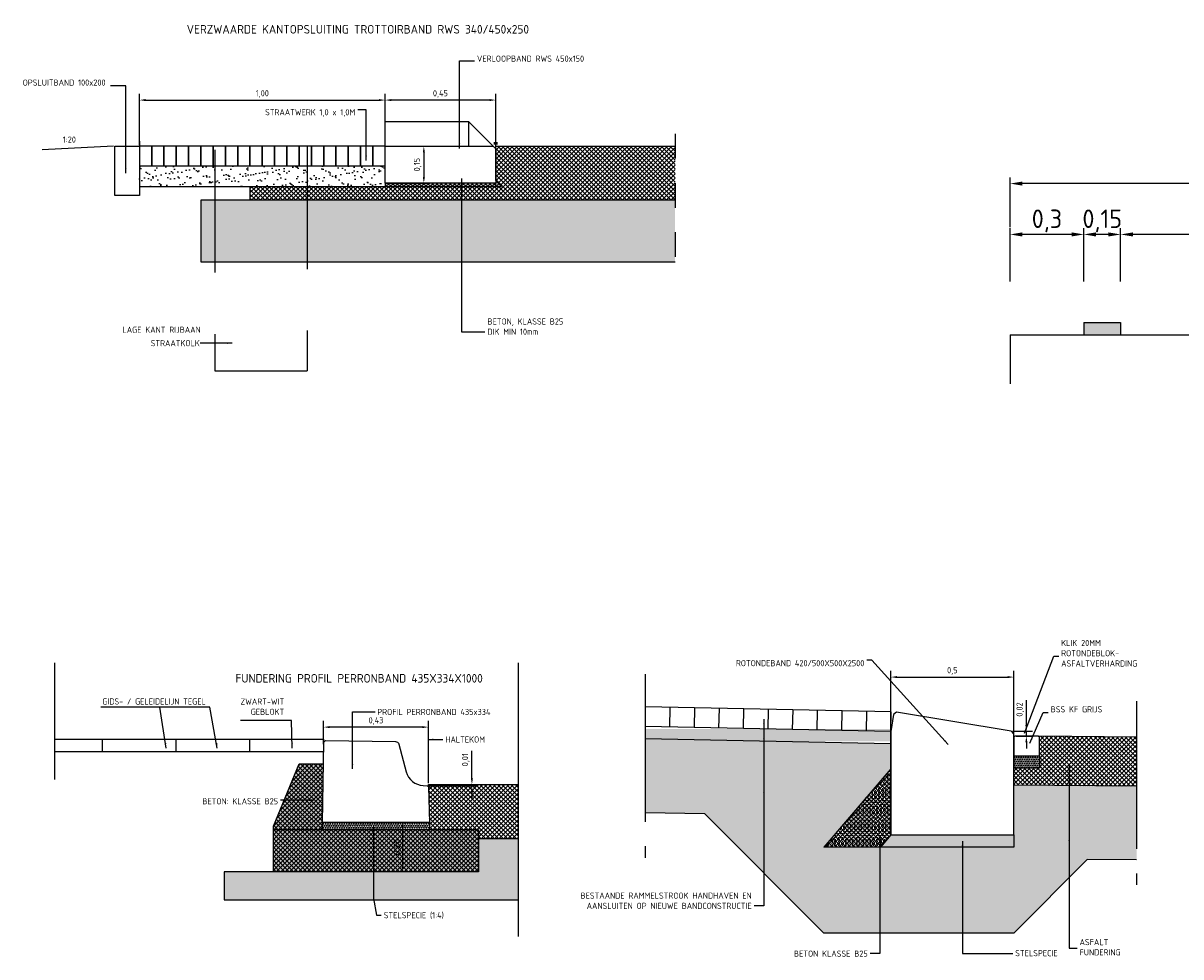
# Model space of a CAD drawing. Header units: metres. Extents: x 118.7 to 134.7, y 154.8 to 158.6.
# Tile 2 of 3: x 123.2 to 127.9, y 154.8 to 158.6. Entities that reach past the tile are written whole.
import ezdxf
from ezdxf.enums import TextEntityAlignment as Align

# ---------------------------------------------------------------- set-up
doc = ezdxf.new("R2010")
doc.units = ezdxf.units.M
for name, pattern in [('Hidden', [7.14375, 4.7625, -2.38125]), ('ONTWERPAS', [3, 2, -0.5, 0, -0.5]), ('PROFIEL', [3.9, 3, -0.3, 0.3, -0.3]), ('STIPPELFIJN', [0.375, 0.25, -0.125])]:
    doc.linetypes.add(name, pattern=pattern)
for name, color, linetype, lineweight in [('N-WE-VH-VERHARDING_HALFVERHARDING-G', 252, 'Continuous', 35), ('X-XX-AL-T25', 7, 'Continuous', 25), ('X-XX-AL-T35', 7, 'Continuous', 35)]:
    doc.layers.add(name, color=color, linetype=linetype, lineweight=lineweight)
for name, color, linetype in [('tom-d-lijn', 7, 'Continuous'), ('tom-d-mlijn', 7, 'Continuous'), ('WEG-AS-ONTWERP', 7, 'ONTWERPAS'), ('WEG-NW-ARCERING18', 253, 'Continuous'), ('WEG-NW-DETAILS18', 7, 'Continuous'), ('WEG-NW-DETAILS35', 7, 'Continuous'), ('WEG-NW-DETAILS50', 42, 'Continuous'), ('WEG-NW-WERKGRENS', 10, 'PROFIEL'), ('WEG-XX-BEMATING25', 7, 'Continuous'), ('WEG-XX-BETOND', 7, 'Continuous'), ('WEG-XX-TEKST25', 7, 'Continuous')]:
    doc.layers.add(name, color=color, linetype=linetype)
doc.styles.add('DIMENSIE', font='provutr.shx')
doc.styles.add('NLCS-ISO', font='NLCS-ISO.ttf')
doc.styles.add('NLCS-ISO-ANNOTATIEF-T25', font='NLCS-ISO.ttf', dxfattribs={"height": 2.5})
doc.styles.add('NLCS-ISO-ANNOTATIEF-T35', font='NLCS-ISO.ttf', dxfattribs={"height": 3.5})
doc.dimstyles.new('NLCS-ISO', dxfattribs={"dimscale": 0.1, "dimtxt": 2.5, "dimasz": 2.5, "dimexe": 1.25, "dimexo": 0.25, "dimgap": 0.25, "dimtad": 1, "dimtxsty": 'NLCS-ISO', "dimcen": 2.5, "dimadec": 0, "dimazin": 0, "dimtfac": 1, "dimtmove": 0, "dimatfit": 3, "dimfxl": 0, "dimarcsym": 0})
doc.dimstyles.new('WVV10', dxfattribs={"dimscale": 0.02, "dimtxt": 1.25, "dimasz": 1, "dimexe": 0, "dimexo": 2, "dimgap": 0.5, "dimtad": 1, "dimzin": 0, "dimdsep": 46, "dimtxsty": 'DIMENSIE', "dimcen": 0, "dimdle": 1.25, "dimclrd": 256, "dimclre": 256, "dimclrt": 256, "dimaunit": 2, "dimadec": 0, "dimazin": 0, "dimtfac": 1, "dimtix": 1, "dimtmove": 2, "dimatfit": 3, "dimfxl": 0, "dimtolj": 1, "dimtzin": 0, "dimarcsym": 0})
pattern_1 = [(45, (136.053158, 148.40809), (-0.008980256, 0.008980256), []), (135, (136.053158, 148.40809), (-0.008980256, -0.008980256), [])]
pattern_2 = [(0, (136.0531578, 148.4080895), (0.0015875, 0.003175), [0, -0.003175])]

# ---------------------------------------------------------------- blocks, each defined once
blk = doc.blocks.new('*D11')
at = {"color": 0, "lineweight": -2}
for p, q in [((125.0231, 155.5333), (125.0231, 155.6446)), ((124.8462, 155.5033), (125.0481, 155.5033)), ((124.8509, 155.5083), (125.0481, 155.5083)), ((125.0231, 155.5033), (125.0231, 155.5083)), ((125.0231, 155.4783), (125.0231, 155.4533))]:
    blk.add_line(p, q, dxfattribs=at)
at = {"color": 0}
for points in [[(125.0189, 155.5333), (125.0272, 155.5333), (125.0231, 155.5083)], [(125.0189, 155.4783), (125.0272, 155.4783), (125.0231, 155.5033)]]:
    blk.add_solid(points, dxfattribs=at)
at = {"layer": 'DEFPOINTS', "color": 0}
for p in [(124.8412, 155.5033), (124.8459, 155.5083, 2.2), (125.0231, 155.5033)]:
    blk.add_point(p, dxfattribs=at)
at = {"color": 0, "insert": (124.9981, 155.609), "char_height": 0.025, "attachment_point": 5, "rotation": 90, "style": 'NLCS-ISO'}
blk.add_mtext('0,01', dxfattribs=at)
blk = doc.blocks.new('*D12')
at = {"color": 0, "lineweight": -2}
for p, q in [((124.4196, 155.6721), (124.4196, 155.7667)), ((124.8209, 155.7417), (124.4446, 155.7417)), ((124.8459, 155.5133), (124.8459, 155.7667))]:
    blk.add_line(p, q, dxfattribs=at)
at = {"color": 0}
for points in [[(124.4446, 155.7459), (124.4446, 155.7375), (124.4196, 155.7417)], [(124.8209, 155.7459), (124.8209, 155.7375), (124.8459, 155.7417)]]:
    blk.add_solid(points, dxfattribs=at)
at = {"layer": 'DEFPOINTS', "color": 0}
for p in [(124.4196, 155.7417), (124.4196, 155.6671), (124.8459, 155.5083)]:
    blk.add_point(p, dxfattribs=at)
at = {"color": 0, "insert": (124.6327, 155.7667), "char_height": 0.025, "attachment_point": 5, "style": 'NLCS-ISO'}
blk.add_mtext('0,43', dxfattribs=at)
blk = doc.blocks.new('*D13')
at = {"layer": 'DEFPOINTS', "color": 0}
for p in [(124.8503, 155.3531), (124.7402, 155.1531), (124.8509, 155.1531)]:
    blk.add_point(p, dxfattribs=at)
at = {"layer": 'WEG-XX-TEKST25', "lineweight": -2}
for p, q in [((124.8103, 155.3531), (124.7402, 155.3531)), ((124.7402, 155.3331), (124.7402, 155.1731)), ((124.8109, 155.1531), (124.7402, 155.1531))]:
    blk.add_line(p, q, dxfattribs=at)
at = {"layer": 'WEG-XX-TEKST25'}
for points in [[(124.7368, 155.3331), (124.7435, 155.3331), (124.7402, 155.3531)], [(124.7368, 155.1731), (124.7435, 155.1731), (124.7402, 155.1531)]]:
    blk.add_solid(points, dxfattribs=at)
at = {"layer": 'WEG-XX-TEKST25', "insert": (124.7176, 155.2531), "char_height": 0.025, "attachment_point": 5, "rotation": 90, "style": 'DIMENSIE'}
blk.add_mtext('\\A1;0.20', dxfattribs=at)
blk = doc.blocks.new('*D16')
at = {"color": 0, "lineweight": -2}
for p, q in [((124.6698, 158.1049), (124.8524, 158.1049)), ((124.8274, 158.0799), (124.8274, 157.9799)), ((124.6698, 157.9549), (124.8524, 157.9549))]:
    blk.add_line(p, q, dxfattribs=at)
at = {"color": 0}
for points in [[(124.8232, 158.0799), (124.8316, 158.0799), (124.8274, 158.1049)], [(124.8232, 157.9799), (124.8316, 157.9799), (124.8274, 157.9549)]]:
    blk.add_solid(points, dxfattribs=at)
at = {"layer": 'DEFPOINTS', "color": 0}
for p in [(124.6648, 158.1049), (124.6648, 157.9549), (124.8274, 157.9549)]:
    blk.add_point(p, dxfattribs=at)
at = {"color": 0, "insert": (124.8024, 158.0299), "char_height": 0.025, "attachment_point": 5, "rotation": 90, "style": 'NLCS-ISO'}
blk.add_mtext('0,15', dxfattribs=at)
blk = doc.blocks.new('*D17')
at = {"color": 0, "lineweight": -2}
for p, q in [((123.6698, 158.1099), (123.6698, 158.3177)), ((123.6948, 158.2927), (124.6448, 158.2927)), ((124.6698, 158.1099), (124.6698, 158.3177))]:
    blk.add_line(p, q, dxfattribs=at)
at = {"color": 0}
for points in [[(123.6948, 158.2969), (123.6948, 158.2885), (123.6698, 158.2927)], [(124.6448, 158.2969), (124.6448, 158.2885), (124.6698, 158.2927)]]:
    blk.add_solid(points, dxfattribs=at)
at = {"layer": 'DEFPOINTS', "color": 0}
for p in [(124.6698, 158.2927), (123.6698, 158.1049), (124.6698, 158.1049)]:
    blk.add_point(p, dxfattribs=at)
at = {"color": 0, "insert": (124.1698, 158.3177), "char_height": 0.025, "attachment_point": 5, "style": 'NLCS-ISO'}
blk.add_mtext('1,00', dxfattribs=at)
blk = doc.blocks.new('HART')
at = {"layer": 'WEG-AS-ONTWERP', "linetype": 'Continuous'}
for p, q in [((0, 1.875), (-0.3125, 2.5)), ((-0.3125, 2.5), (0.3125, 2.5)), ((0, 0), (0, 2.5)), ((0.3125, 2.5), (0, 1.875))]:
    blk.add_line(p, q, dxfattribs=at)
blk = doc.blocks.new('A$C5EE31DEC')
at = {"layer": 'tom-d-mlijn'}
for points in [[(4.5, -8.366), (4.5, -8.866), (3, -8.866), (3, -8.366)], [(33.5, -8.366), (33.5, -8.866), (32, -8.866), (32, -8.366)], [(41.5, -8.866), (43, -8.866), (43, -8.366), (41.5, -8.366)], [(70.5, -8.866), (72, -8.866), (72, -8.366), (70.5, -8.366)]]:
    blk.add_hatch(color=256, dxfattribs=at).paths.add_polyline_path(points)
at = {"layer": 'tom-d-lijn'}
for p, q in [((0, -8.866), (0, -10.866)), ((0, -8.866), (75, -8.866)), ((75, -8.866), (75, -10.866))]:
    blk.add_line(p, q, dxfattribs=at)
at = {"layer": 'tom-d-mlijn'}
for p, q in [((3, -8.366), (4.5, -8.366)), ((3, -8.366), (3, -8.866)), ((4.5, -8.366), (4.5, -8.866)), ((32, -8.366), (33.5, -8.366)), ((32, -8.366), (32, -8.866)), ((33.5, -8.366), (33.5, -8.866)), ((41.5, -8.366), (41.5, -8.866)), ((41.5, -8.366), (43, -8.366)), ((43, -8.366), (43, -8.866)), ((70.5, -8.366), (72, -8.366)), ((70.5, -8.366), (70.5, -8.866)), ((72, -8.366), (72, -8.866))]:
    blk.add_line(p, q, dxfattribs=at)
at = {"layer": 'WEG-AS-ONTWERP'}
for p in [(32, -8.866), (43, -8.866)]:
    blk.add_blockref('HART', p, dxfattribs=at)
blk = doc.blocks.new('*D24')
at = {"color": 0, "lineweight": -2}
for p, q in [((127.2135, 157.5551), (127.2135, 157.7711)), ((127.5135, 157.5551), (127.5135, 157.7711)), ((127.4635, 157.7461), (127.2635, 157.7461))]:
    blk.add_line(p, q, dxfattribs=at)
at = {"color": 0}
for points in [[(127.2635, 157.7544), (127.2635, 157.7377), (127.2135, 157.7461)], [(127.4635, 157.7544), (127.4635, 157.7377), (127.5135, 157.7461)]]:
    blk.add_solid(points, dxfattribs=at)
at = {"layer": 'DEFPOINTS', "color": 0}
for p in [(127.2135, 157.7461), (127.2135, 157.5501, -2.2), (127.5135, 157.5501, -2.2)]:
    blk.add_point(p, dxfattribs=at)
at = {"color": 0, "insert": (127.3635, 157.8011), "char_height": 0.075, "attachment_point": 5, "style": 'NLCS-ISO'}
blk.add_mtext('0,3', dxfattribs=at)
blk = doc.blocks.new('*D25')
at = {"color": 0, "lineweight": -2}
for p, q in [((127.5135, 157.5551), (127.5135, 157.7711)), ((127.6635, 157.5551), (127.6635, 157.7711)), ((127.6135, 157.7461), (127.5635, 157.7461))]:
    blk.add_line(p, q, dxfattribs=at)
at = {"color": 0}
for points in [[(127.5635, 157.7544), (127.5635, 157.7377), (127.5135, 157.7461)], [(127.6135, 157.7544), (127.6135, 157.7377), (127.6635, 157.7461)]]:
    blk.add_solid(points, dxfattribs=at)
at = {"layer": 'DEFPOINTS', "color": 0}
for p in [(127.5135, 157.7461), (127.5135, 157.5501, -2.2), (127.6635, 157.5501, -2.2)]:
    blk.add_point(p, dxfattribs=at)
at = {"color": 0, "insert": (127.5885, 157.8011), "char_height": 0.075, "attachment_point": 5, "style": 'NLCS-ISO'}
blk.add_mtext('0,15', dxfattribs=at)
blk = doc.blocks.new('*D26')
at = {"color": 0, "lineweight": -2}
for p, q in [((127.6635, 157.5551), (127.6635, 157.7711)), ((130.4135, 157.5551), (130.4135, 157.7711)), ((130.3635, 157.7461), (127.7135, 157.7461))]:
    blk.add_line(p, q, dxfattribs=at)
at = {"color": 0}
for points in [[(127.7135, 157.7544), (127.7135, 157.7377), (127.6635, 157.7461)], [(130.3635, 157.7544), (130.3635, 157.7377), (130.4135, 157.7461)]]:
    blk.add_solid(points, dxfattribs=at)
at = {"layer": 'DEFPOINTS', "color": 0}
for p in [(127.6635, 157.7461), (127.6635, 157.5501, -2.2), (130.4135, 157.5501, -2.2)]:
    blk.add_point(p, dxfattribs=at)
at = {"color": 0, "insert": (129.0385, 157.8011), "char_height": 0.075, "attachment_point": 5, "style": 'NLCS-ISO'}
blk.add_mtext('2,75', dxfattribs=at)
blk = doc.blocks.new('*D33')
at = {"color": 0, "lineweight": -2}
for p, q in [((127.2135, 157.7761), (127.2135, 157.9779)), ((134.6635, 157.9529), (127.2635, 157.9529)), ((134.7135, 157.5498), (134.7135, 157.9779))]:
    blk.add_line(p, q, dxfattribs=at)
at = {"color": 0}
for points in [[(127.2635, 157.9613), (127.2635, 157.9446), (127.2135, 157.9529)], [(134.6635, 157.9613), (134.6635, 157.9446), (134.7135, 157.9529)]]:
    blk.add_solid(points, dxfattribs=at)
at = {"layer": 'DEFPOINTS', "color": 0}
for p in [(127.2135, 157.9529), (127.2135, 157.7711), (134.7135, 157.5448)]:
    blk.add_point(p, dxfattribs=at)
at = {"color": 0, "insert": (130.9635, 158.0004), "char_height": 0.075, "attachment_point": 5, "style": 'NLCS-ISO'}
blk.add_mtext('var.', dxfattribs=at)
blk = doc.blocks.new('*D34')
at = {"color": 0, "lineweight": -2}
for p, q in [((124.6698, 158.1099), (124.6698, 158.3177)), ((125.0948, 158.2927), (124.6948, 158.2927)), ((125.1198, 158.0999), (125.1198, 158.3177))]:
    blk.add_line(p, q, dxfattribs=at)
at = {"color": 0}
for points in [[(124.6948, 158.2969), (124.6948, 158.2885), (124.6698, 158.2927)], [(125.0948, 158.2969), (125.0948, 158.2885), (125.1198, 158.2927)]]:
    blk.add_solid(points, dxfattribs=at)
at = {"layer": 'DEFPOINTS', "color": 0}
for p in [(124.6698, 158.2927), (124.6698, 158.1049), (125.1198, 158.0949)]:
    blk.add_point(p, dxfattribs=at)
at = {"color": 0, "insert": (124.8948, 158.3177), "char_height": 0.025, "attachment_point": 5, "style": 'NLCS-ISO'}
blk.add_mtext('0,45', dxfattribs=at)
blk = doc.blocks.new('*D35')
at = {"color": 0, "lineweight": -2}
for p, q in [((126.7284, 155.7285), (126.7284, 155.9702)), ((127.2284, 155.7087), (127.2284, 155.9702)), ((126.7534, 155.9452), (127.2034, 155.9452))]:
    blk.add_line(p, q, dxfattribs=at)
at = {"color": 0}
for points in [[(126.7534, 155.9494), (126.7534, 155.9411), (126.7284, 155.9452)], [(127.2034, 155.9494), (127.2034, 155.9411), (127.2284, 155.9452)]]:
    blk.add_solid(points, dxfattribs=at)
at = {"layer": 'DEFPOINTS', "color": 0}
for p in [(127.2284, 155.9452), (126.7284, 155.7235), (127.2284, 155.7037)]:
    blk.add_point(p, dxfattribs=at)
at = {"color": 0, "insert": (126.9784, 155.9702), "char_height": 0.025, "attachment_point": 5, "style": 'NLCS-ISO'}
blk.add_mtext('0,5', dxfattribs=at)
blk = doc.blocks.new('*D36')
at = {"color": 0, "lineweight": -2}
for p, q in [((127.2798, 155.7501), (127.2798, 155.8513)), ((127.2235, 155.7251), (127.3048, 155.7251)), ((127.2384, 155.7051), (127.3048, 155.7051)), ((127.2798, 155.7051), (127.2798, 155.7251)), ((127.2798, 155.6801), (127.2798, 155.6551))]:
    blk.add_line(p, q, dxfattribs=at)
at = {"color": 0}
for points in [[(127.2756, 155.7501), (127.2839, 155.7501), (127.2798, 155.7251)], [(127.2756, 155.6801), (127.2839, 155.6801), (127.2798, 155.7051)]]:
    blk.add_solid(points, dxfattribs=at)
at = {"layer": 'DEFPOINTS', "color": 0}
for p in [(127.2185, 155.7251, 101.2), (127.2334, 155.7051, 101.2), (127.2798, 155.7051)]:
    blk.add_point(p, dxfattribs=at)
at = {"color": 0, "insert": (127.2548, 155.8132), "char_height": 0.025, "attachment_point": 5, "rotation": 90, "style": 'NLCS-ISO'}
blk.add_mtext('0,02', dxfattribs=at)

msp = doc.modelspace()

# ---------------------------------------------------------------- hatches: boundary and pattern name
at = {"layer": 'WEG-NW-ARCERING18'}
h = msp.add_hatch(dxfattribs=at)
h.set_pattern_fill('ANSI37', color=256, scale=0.004, style=0)
h.set_pattern_definition([(45, (116.430572, 14.605585), (-0.0089802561, 0.0089802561), []), (135, (116.430572, 14.605585), (-0.0089802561, -0.0089802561), [])])
h.paths.add_polyline_path([(124.7448, 157.9409), (124.3998, 157.9409), (124.1198, 157.9409), (124.1198, 157.8849), (124.7448, 157.8849)])
h.paths.add_polyline_path([(125.1198, 157.9409), (124.8998, 157.9409), (124.7448, 157.9409), (124.7448, 157.8849), (125.1198, 157.8849)])
h.paths.add_polyline_path([(125.8498, 158.1049), (125.1198, 158.1049), (125.1198, 158.0549), (125.1198, 158.0249), (125.1198, 157.9649), (125.1438, 157.9409), (125.1198, 157.9409), (125.1198, 157.8849), (125.8498, 157.8849)])
h = msp.add_hatch(dxfattribs=at)
h.set_pattern_fill('AR-SAND', color=256, scale=0.001, angle=2.8624, style=0)
h.set_pattern_definition([(40.362405, (-0.4094, 0), (-0.004042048, 0.04880036), [0, -0.038608, 0, -0.04318, 0, -0.041275]), (10.362405, (-0.4094, 0), (0.04131659, 0.073837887), [0, -0.020828, 0, -0.034798, 0, -0.013335]), (330.362405, (-0.440604, -0.00156), (0.078993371, 0.004093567), [0, -0.0127, 0, -0.04572, 0, -0.05969]), (320.362405, (-0.440604, -0.00156), (0.075147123, 0.026078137), [0, -0.00635, 0, -0.029972, 0, -0.03429])])
h.paths.add_polyline_path([(124.2948, 158.0249), (123.6698, 158.0249), (123.6698, 157.9409), (124.1198, 157.9409), (124.2948, 157.9409)])
h.paths.add_polyline_path([(124.6698, 158.0249), (124.2948, 158.0249), (124.2948, 157.9409), (124.6698, 157.9409)])
h = msp.add_hatch(dxfattribs=at)
h.set_pattern_fill('DOTS', color=256, scale=0.002, style=0)
h.set_pattern_definition([(0, (126.9600824, 151.3734823), (0.0015875, 0.003175), [0, -0.003175])])
h.paths.add_polyline_path([(125.1198, 157.9649), (125.1198, 157.9549), (125.1198, 157.9409), (125.1438, 157.9409)])
h.paths.add_polyline_path([(125.1198, 157.9549), (124.6698, 157.9549), (124.6698, 157.9409), (125.1198, 157.9409)])
h = msp.add_hatch(dxfattribs=at)
h.set_pattern_fill('ANSI37', color=256, scale=0.004, style=0)
h.set_pattern_definition([(45, (116.430572, 14.581585), (-0.0089802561, 0.0089802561), []), (135, (116.430572, 14.581585), (-0.0089802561, -0.0089802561), [])])
h.paths.add_polyline_path([(125.1198, 157.9549), (124.6698, 157.9549), (124.6698, 157.9409), (125.1198, 157.9409)])
h.paths.add_polyline_path([(125.1198, 157.9649), (125.1198, 157.9549), (125.1198, 157.9409), (125.1438, 157.9409)])
h = msp.add_hatch(dxfattribs=at)
h.set_pattern_fill('HEX', color=256, scale=0.002, style=0)
h.set_pattern_definition([(360, (116.430572, 14.605585), (5e-18, 0.01099852), [0.00635, -0.0127]), (120, (116.430572, 14.605585), (-0.0095249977, -0.00549926), [0.00635, -0.0127]), (60, (116.436922, 14.605585), (-0.0095249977, 0.00549926), [0.00635, -0.0127])])
h.paths.add_polyline_path([(124.7448, 157.8849), (123.9198, 157.8849), (123.9198, 157.6349), (124.7448, 157.6349)])
h.paths.add_polyline_path([(125.1198, 157.8849), (124.7448, 157.8849), (124.7448, 157.6349), (125.1198, 157.6349)])
h.paths.add_polyline_path([(125.8498, 157.8849), (125.1198, 157.8849), (125.1198, 157.6349), (125.8498, 157.6349)])
h = msp.add_hatch(dxfattribs=at)
h.set_pattern_fill('AR-SAND', color=256, scale=0.0005, style=0)
h.set_pattern_definition([(37.5, (121.63366, 13.701688), (-0.0008000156, 0.024470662), [0, -0.019304, 0, -0.02159, 0, -0.0206375]), (7.5, (121.63366, 13.701688), (0.022476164, 0.035841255), [0, -0.010414, 0, -0.017399, 0, -0.0066675]), (327.5, (121.618038, 13.701688), (0.0395496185, 7.18592e-05), [0, -0.00635, 0, -0.02286, 0, -0.029845]), (317.5, (121.61804, 13.70169), (0.038177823, 0.011146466), [0, -0.003175, 0, -0.014986, 0, -0.017145])])
h.paths.add_polyline_path([(126.7284, 155.7339), (125.7284, 155.7339), (125.7284, 155.6839), (126.7284, 155.6839)])
h = msp.add_hatch(dxfattribs=at)
h.set_pattern_fill('HEX', color=256, scale=0.002, style=0)
h.paths.add_polyline_path([(126.7284, 155.5726), (126.7284, 155.6735), (125.7284, 155.6935), (125.7284, 155.3934), (125.9709, 155.3886), (126.4558, 154.9037), (127.2284, 154.9037), (127.5277, 155.2031), (127.7284, 155.2011), (127.7284, 155.5011), (127.2284, 155.5061), (127.2284, 155.3035), (127.2284, 155.2535), (126.4558, 155.2535)])
h = msp.add_hatch(dxfattribs=at)
h.set_pattern_fill('ANSI37', color=256, scale=0.004, style=0)
h.set_pattern_definition([(45, (121.633659, 13.701688), (-0.0089802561, 0.0089802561), []), (135, (121.633659, 13.701688), (-0.0089802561, -0.0089802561), [])])
h.paths.add_polyline_path([(127.7284, 155.7011), (127.3334, 155.7051), (127.3334, 155.6951), (127.3334, 155.6251), (127.3334, 155.574), (127.2284, 155.5751), (127.2284, 155.5061), (127.7284, 155.5011)])
h = msp.add_hatch(dxfattribs=at)
h.set_pattern_fill('ANSI37', color=256, scale=0.004, style=0)
h.set_pattern_definition(pattern_1)
h.paths.add_polyline_path([(124.4188, 155.5921), (124.3196, 155.5921), (124.215, 155.3381), (124.215, 155.3231), (124.415, 155.3231), (124.415, 155.3531)])
h = msp.add_hatch(dxfattribs=at)
h.set_pattern_fill('DOTS', color=256, scale=0.002, style=0)
h.set_pattern_definition(pattern_2)
h.paths.add_polyline_path([(124.4188, 155.5921), (124.3196, 155.5921), (124.215, 155.3381), (124.215, 155.3231), (124.415, 155.3231), (124.415, 155.3531)])
h = msp.add_hatch(dxfattribs=at)
h.set_pattern_fill('TRIANG', color=256, scale=0.001, angle=-1e-14, style=0)
h.paths.add_polyline_path([(127.3334, 155.6251), (127.2284, 155.6251), (127.2284, 155.5751), (127.3334, 155.5751)])
h = msp.add_hatch(dxfattribs=at)
h.set_pattern_fill('DOTS', color=256, scale=0.005, style=0)
h.set_pattern_definition([(0, (121.633659, 13.751456), (0.00396875, 0.0079375), [0, -0.0079375])])
h.paths.add_polyline_path([(126.7284, 155.5726), (126.4558, 155.2535), (126.6857, 155.2535), (126.7284, 155.3035)])
h = msp.add_hatch(dxfattribs=at)
h.set_pattern_fill('ANSI37', color=256, scale=0.004, angle=-3e-14, style=0)
h.paths.add_polyline_path([(126.7284, 155.5726), (126.4558, 155.2535), (126.6857, 155.2535), (126.7284, 155.3035)])
h = msp.add_hatch(dxfattribs=at)
h.set_pattern_fill('ANSI37', color=256, scale=0.004, style=0)
h.set_pattern_definition(pattern_1)
h.paths.add_polyline_path([(125.2125, 155.5083), (124.8459, 155.5083), (124.8503, 155.3531), (124.8503, 155.3231), (125.0503, 155.3231), (125.0503, 155.2883), (125.2125, 155.2883)])
h = msp.add_hatch(dxfattribs=at)
h.set_pattern_fill('TRIANG', color=256, scale=0.001, style=0)
h.set_pattern_definition([(60, (136.053158, 148.4080895), (-0.0047624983, 0.008248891), [0.0047625, -0.0047625]), (120, (136.053158, 148.4080895), (-0.0095249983, 1e-09), [0.0047625, -0.0047625]), (0, (136.0507766, 148.412214), (0.0047625, 0.00824889), [0.0047625, -0.0047625])])
h.paths.add_polyline_path([(124.8503, 155.3531), (124.415, 155.3531), (124.415, 155.3231), (124.8503, 155.3231)])
h = msp.add_hatch(dxfattribs=at)
h.set_pattern_fill('ANSI37', color=256, scale=0.004, style=0)
h.set_pattern_definition(pattern_1)
h.paths.add_polyline_path([(125.0503, 155.2883), (125.0503, 155.3231), (124.8503, 155.3231), (124.215, 155.3231), (124.215, 155.1531), (125.0503, 155.1531)])
h.paths.add_polyline_path([(124.6989, 155.217), (124.6989, 155.2892), (124.7364, 155.2892), (124.7364, 155.217)], flags=24)
h = msp.add_hatch(dxfattribs=at)
h.set_pattern_fill('DOTS', color=256, scale=0.002, style=0)
h.set_pattern_definition(pattern_2)
h.paths.add_polyline_path([(125.0503, 155.2883), (125.0503, 155.3231), (124.8503, 155.3231), (124.215, 155.3231), (124.215, 155.1531), (125.0503, 155.1531)])
h.paths.add_polyline_path([(124.6989, 155.217), (124.6989, 155.2892), (124.7364, 155.2892), (124.7364, 155.217)], flags=24)
h = msp.add_hatch(dxfattribs=at)
h.set_pattern_fill('HEX', color=256, scale=0.002, style=0)
h.set_pattern_definition([(0, (136.053158, 148.40809), (0, 0.01099852), [0.00635, -0.0127]), (120, (136.053158, 148.40809), (-0.009524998, -0.00549926), [0.00635, -0.0127]), (60, (136.059508, 148.40809), (-0.009524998, 0.00549926), [0.00635, -0.0127])])
h.paths.add_polyline_path([(125.2125, 155.2883), (125.0503, 155.2883), (125.0503, 155.1531), (124.015, 155.1531), (124.015, 155.0383), (125.2125, 155.0383)])
h = msp.add_hatch(dxfattribs=at)
h.set_pattern_fill('TRIANG', color=256, scale=0.001, angle=-1e-14, style=0)
h.paths.add_polyline_path([(127.2284, 155.3035), (126.7284, 155.3035), (126.6857, 155.2535), (127.2284, 155.2535)])

# ---------------------------------------------------------------- linework, layer by layer
at = {"elevation": 2.2}
for points in [[(123.5698, 158.1049), (123.6698, 158.1049), (123.6698, 157.9049), (123.5698, 157.9049)], [(125.1198, 157.9549), (124.6698, 157.9549), (124.6698, 157.9409), (125.1198, 157.9409)]]:
    msp.add_lwpolyline(points, close=True, dxfattribs=at)
msp.add_lwpolyline([(126.7284, 155.3035), (126.6857, 155.2535)])
at = {"layer": 'WEG-NW-ARCERING18', "elevation": 2.2}
for points in [[(125.1277, 158.1189), (125.1129, 158.1189)], [(125.1277, 158.1139), (125.1129, 158.1139)]]:
    msp.add_lwpolyline(points, dxfattribs=at)
at = {"layer": 'WEG-NW-DETAILS18', "linetype": 'STIPPELFIJN', "ltscale": 2}
for p, q in [((123.9773, 158.0909, 2.2), (123.9773, 157.1909, 2.2)), ((124.3523, 158.1049, 2.2), (124.3523, 157.1909, 2.2)), ((123.9773, 157.1909, 2.2), (124.3523, 157.1909, 2.2))]:
    msp.add_line(p, q, dxfattribs=at)
at = {"layer": 'WEG-NW-DETAILS35'}
for p, q in [((124.1198, 157.9409, 2.2), (124.1198, 157.8849, 2.2)), ((124.215, 155.3381), (124.3196, 155.5921)), ((124.3196, 155.5921), (124.4196, 155.5921)), ((124.415, 155.3381), (124.415, 155.3531)), ((124.415, 155.3231), (124.415, 155.3531)), ((124.8503, 155.3531), (124.8503, 155.3381)), ((124.8503, 155.3531), (124.8503, 155.3231)), ((124.215, 155.1531), (124.215, 155.3381)), ((125.0503, 155.3231), (124.215, 155.3231)), ((125.0503, 155.3231), (125.0503, 155.2883)), ((125.0503, 155.2883), (125.0503, 155.1531)), ((125.0503, 155.2883), (125.2125, 155.2883)), ((124.015, 155.1531), (124.015, 155.0383)), ((125.0503, 155.1531), (124.015, 155.1531)), ((124.015, 155.0383), (125.2125, 155.0383))]:
    msp.add_line(p, q, dxfattribs=at)
at = {"layer": 'WEG-NW-DETAILS35', "elevation": 2.2}
for points in [[(124.1198, 157.9409), (124.6698, 157.9409), (125.1438, 157.9409), (125.1198, 157.9649), (125.1198, 158.0249), (125.1198, 158.0549), (125.1198, 158.1049)], [(125.8498, 157.8849), (123.9198, 157.8849), (123.9198, 157.6349), (125.8498, 157.6349)]]:
    msp.add_lwpolyline(points, dxfattribs=at)
at = {"layer": 'WEG-NW-DETAILS35'}
for points in [[(126.7284, 155.5726), (126.4558, 155.2535)], [(127.7284, 155.2011), (127.5277, 155.2031), (127.2284, 154.9037), (126.4558, 154.9037), (125.9709, 155.3886), (125.7284, 155.3934)], [(127.2284, 155.3035), (127.2284, 155.2535)], [(127.2284, 155.2535), (126.4558, 155.2535)]]:
    msp.add_lwpolyline(points, dxfattribs=at)
at = {"layer": 'WEG-NW-DETAILS50'}
for p, q in [((123.5648, 158.1049), (123.2743, 158.0904)), ((124.4196, 155.6921), (124.4196, 155.6421)), ((127.7284, 155.7011), (127.3334, 155.7051)), ((127.3334, 155.574), (127.2284, 155.5751)), ((127.7284, 155.5011), (127.2284, 155.5061))]:
    msp.add_line(p, q, dxfattribs=at)
at = {"layer": 'WEG-NW-DETAILS50', "elevation": 2.2, "flags": 128}
msp.add_lwpolyline([(125.1198, 158.1049), (125.8498, 158.1049)], dxfattribs=at)
at = {"layer": 'WEG-NW-DETAILS50', "flags": 128}
for points in [[(126.73, 155.8035), (125.7302, 155.8235)], [(126.7284, 155.7235), (126.73, 155.8035)], [(127.3334, 155.6951), (127.3334, 155.7051)], [(124.8459, 155.4985), (124.8459, 155.5083), (125.2125, 155.5083)]]:
    msp.add_lwpolyline(points, dxfattribs=at)
at = {"layer": 'WEG-NW-DETAILS50'}
msp.add_lwpolyline([(124.8244, 155.5042), (124.8412, 155.5033, -0.389604), (124.8459, 155.4985), (124.8503, 155.3531), (124.415, 155.3531), (124.4202, 155.6799), (124.4273, 155.6871), (124.7117, 155.6831, -0.340537), (124.7262, 155.6719), (124.7557, 155.56, 0.326252), (124.8244, 155.5042)], format="xyb", dxfattribs=at)
msp.add_lwpolyline([(127.3334, 155.6251), (127.3334, 155.574)], dxfattribs=at)
at = {"layer": 'WEG-NW-WERKGRENS', "ltscale": 0.02}
msp.add_line((125.8498, 158.1549, 2.2), (125.8498, 157.5933, 2.2), dxfattribs=at)
at = {"layer": 'WEG-NW-WERKGRENS'}
for p, q in [((123.3253, 155.5285), (123.3253, 156.0025)), ((125.2125, 154.8903), (125.2125, 156.0025))]:
    msp.add_line(p, q, dxfattribs=at)
at = {"layer": 'WEG-NW-WERKGRENS', "ltscale": 0.2, "elevation": 22}
msp.add_lwpolyline([(125.7284, 155.9568), (125.7284, 155.21)], dxfattribs=at)
at = {"layer": 'WEG-NW-WERKGRENS', "ltscale": 0.2}
msp.add_lwpolyline([(127.7284, 155.8466), (127.7284, 155.0998)], dxfattribs=at)
at = {"layer": 'WEG-XX-BETOND'}
for p, q in [((124.6698, 158.0349, 2.2), (124.6698, 158.1049, 2.2)), ((125.1198, 158.0549, 2.2), (125.1198, 158.0999, 2.2)), ((123.3253, 155.6921), (124.4196, 155.6921)), ((123.5196, 155.6421), (123.5196, 155.6921)), ((123.8196, 155.6421), (123.8196, 155.6921)), ((124.1196, 155.6421), (124.1196, 155.6921)), ((123.3253, 155.6421), (124.4196, 155.6421))]:
    msp.add_line(p, q, dxfattribs=at)
at = {"layer": 'WEG-XX-BETOND', "linetype": 'Hidden', "ltscale": 0.2, "elevation": 2.2}
msp.add_lwpolyline([(125.1198, 158.0949), (125.1198, 157.9549), (124.6698, 157.9549), (124.6698, 158.2049), (125.0098, 158.2049)], close=True, dxfattribs=at)
msp.add_lwpolyline([(125.0098, 158.2049), (125.0098, 158.1049)], dxfattribs=at)
at = {"layer": 'WEG-XX-BETOND', "elevation": 2.2}
msp.add_lwpolyline([(123.6698, 158.1249), (123.6698, 157.9409), (124.1198, 157.9409)], dxfattribs=at)
for points in [[(123.6698, 158.0249), (123.7198, 158.0249), (123.7198, 158.1049), (123.6698, 158.1049), (123.6698, 158.0349)], [(123.7198, 158.0249), (123.7698, 158.0249), (123.7698, 158.1049), (123.7198, 158.1049), (123.7198, 158.0349)], [(123.7698, 158.0249), (123.8198, 158.0249), (123.8198, 158.1049), (123.7698, 158.1049), (123.7698, 158.0349)], [(123.8198, 158.0249), (123.8698, 158.0249), (123.8698, 158.1049), (123.8198, 158.1049), (123.8198, 158.0349)], [(123.8698, 158.0249), (123.9198, 158.0249), (123.9198, 158.1049), (123.8698, 158.1049), (123.8698, 158.0349)], [(123.9198, 158.0249), (123.9698, 158.0249), (123.9698, 158.1049), (123.9198, 158.1049), (123.9198, 158.0349)], [(123.9698, 158.0249), (124.0198, 158.0249), (124.0198, 158.1049), (123.9698, 158.1049), (123.9698, 158.0349)], [(124.0198, 158.0249), (124.0698, 158.0249), (124.0698, 158.1049), (124.0198, 158.1049), (124.0198, 158.0349)], [(124.0698, 158.0249), (124.1198, 158.0249), (124.1198, 158.1049), (124.0698, 158.1049), (124.0698, 158.0349)], [(124.1198, 158.0249), (124.1698, 158.0249), (124.1698, 158.1049), (124.1198, 158.1049), (124.1198, 158.0349)], [(124.1698, 158.0249), (124.2198, 158.0249), (124.2198, 158.1049), (124.1698, 158.1049), (124.1698, 158.0349)], [(124.2198, 158.0249), (124.2698, 158.0249), (124.2698, 158.1049), (124.2198, 158.1049), (124.2198, 158.0349)], [(124.2698, 158.0249), (124.3198, 158.0249), (124.3198, 158.1049), (124.2698, 158.1049), (124.2698, 158.0349)], [(124.3198, 158.0249), (124.3698, 158.0249), (124.3698, 158.1049), (124.3198, 158.1049), (124.3198, 158.0349)], [(124.3698, 158.0249), (124.4198, 158.0249), (124.4198, 158.1049), (124.3698, 158.1049), (124.3698, 158.0349)], [(124.4198, 158.0249), (124.4698, 158.0249), (124.4698, 158.1049), (124.4198, 158.1049), (124.4198, 158.0349)], [(124.4698, 158.0249), (124.5198, 158.0249), (124.5198, 158.1049), (124.4698, 158.1049), (124.4698, 158.0349)], [(124.5198, 158.0249), (124.5698, 158.0249), (124.5698, 158.1049), (124.5198, 158.1049), (124.5198, 158.0349)], [(124.5698, 158.0249), (124.6198, 158.0249), (124.6198, 158.1049), (124.5698, 158.1049), (124.5698, 158.0349)], [(124.6198, 158.0249), (124.6698, 158.0249), (124.6698, 158.1049), (124.6198, 158.1049), (124.6198, 158.0349)], [(125.1198, 158.0949), (125.1198, 157.9549), (124.6698, 157.9549), (124.6698, 158.1049), (125.1098, 158.1049)]]:
    msp.add_lwpolyline(points, close=True, dxfattribs=at)
at = {"layer": 'WEG-XX-BETOND'}
for points in [[(125.8285, 155.7415), (125.8301, 155.8215)], [(125.9285, 155.7395), (125.9301, 155.8195)], [(126.0285, 155.7375), (126.0301, 155.8175)], [(126.1285, 155.7355), (126.1301, 155.8155)], [(126.2285, 155.7335), (126.2301, 155.8135)], [(126.3284, 155.7315), (126.33, 155.8115)], [(126.4284, 155.7295), (126.43, 155.8095)], [(126.5284, 155.7275), (126.53, 155.8075)], [(126.6284, 155.7255), (126.63, 155.8055)], [(126.7284, 155.3035), (126.7284, 155.7235), (126.7284, 155.3035), (127.2284, 155.3035), (127.2284, 155.7135), (127.2185, 155.7251), (126.7508, 155.8019), (126.7393, 155.7936), (126.7284, 155.7235)], [(126.7284, 155.7235), (125.7286, 155.7435)], [(126.7274, 155.6735), (125.7276, 155.6935)]]:
    msp.add_lwpolyline(points, dxfattribs=at)
at = {"layer": 'WEG-XX-BETOND', "flags": 128}
msp.add_lwpolyline([(127.2334, 155.7051), (127.2284, 155.7001), (127.2284, 155.6251), (127.3334, 155.6251), (127.3334, 155.7001), (127.3284, 155.7051)], close=True, dxfattribs=at)

# ---------------------------------------------------------------- block references
at = {"layer": 'N-WE-VH-VERHARDING_HALFVERHARDING-G', "xscale": 0.1, "yscale": 0.1, "zscale": 0.1}
msp.add_blockref('A$C5EE31DEC', (127.2135, 158.2245), dxfattribs=at)

# ---------------------------------------------------------------- texts
at = {"layer": 'X-XX-AL-T25', "style": 'NLCS-ISO-ANNOTATIEF-T25'}
msp.add_text('1:20', height=0.025, dxfattribs=at).set_placement((123.358, 158.1195))
msp.add_text('LAGE KANT RIJBAAN', height=0.025, dxfattribs=at).set_placement((123.76, 157.3584, 2.2), align=Align.MIDDLE)
at = {"layer": 'X-XX-AL-T25', "char_height": 0.025, "style": 'NLCS-ISO-ANNOTATIEF-T25'}
for s, insert, attachment_point in [('VERLOOPBAND RWS 450x150', (125.0436, 158.4613, 2.2), 4), ('OPSLUITBAND 100x200', (123.1946, 158.3638, 2.2), 4), ('STRAATWERK 1,0 x 1,0M', (124.5481, 158.2404, 2.2), 6), ('BETON, KLASSE B25\\PDIK MIN 10mm', (125.0863, 157.3377, 2.2), 7), ('\\A1;STRAATKOLK', (123.9155, 157.2912, 2.2), 9), ('\\A1;KLIK 20MM\\PROTONDEBLOK-\\PASFALTVERHARDING', (127.4214, 156.0422, -101.2), 4), ('\\A1;ROTONDEBAND 420/500X500X2500', (126.6203, 156.0018, -101.2), 6), ('GIDS- / GELEIDELIJN TEGEL', (123.9401, 155.8585), 3), ('ZWART-WIT\\PGEBLOKT', (124.2592, 155.858), 3), ('\\A1;BSS KF GRIJS', (127.3786, 155.8141, -101.2), 4), ('PROFIL PERRONBAND 435x334', (124.6378, 155.8033), 4), ('\\A1;HALTEKOM', (124.9148, 155.7038), 1), ('\\A1;BETON: KLASSE B25', (124.2341, 155.4399), 6), ('\\A1;BESTAANDE RAMMELSTROOK HANDHAVEN EN \\PAANSLUITEN OP NIEUWE BANDCONSTRUCTIE', (126.1618, 155.0019, -101.2), 9), ('\\A1;STELSPECIE (1:4)', (124.6642, 154.9889), 1), ('\\A1;STELSPECIE', (127.2343, 154.8095, -101.2), 7), ('\\A1;ASFALT\\PFUNDERING', (127.4963, 154.8128, -101.2), 7), ('\\A1;BETON KLASSE B25', (126.6341, 154.8075, -101.2), 9)]:
    msp.add_mtext(s, dxfattribs=dict(at, insert=insert, attachment_point=attachment_point))
at = {"layer": 'X-XX-AL-T35', "style": 'NLCS-ISO-ANNOTATIEF-T35'}
for s, p in [('VERZWAARDE KANTOPSLUITING TROTTOIRBAND RWS 340/450x250 ', (124.5695, 158.5807, 2.2)), ('FUNDERING PROFIL PERRONBAND 435X334X1000', (124.5641, 155.9402))]:
    msp.add_text(s, height=0.035, dxfattribs=at).set_placement(p, align=Align.MIDDLE)

# ---------------------------------------------------------------- dimensions: what is measured, and where the dimension line sits
for base, p1, p2, text, override, picture, middle in [((124.6698, 158.2927, 2.2), (123.6698, 158.1049, 2.2), (124.6698, 158.1049, 2.2), '1,00', {"dimtxt": 0.25, "dimasz": 0.25, "dimexe": 0.25, "dimexo": 0.05, "dimgap": 0.1}, '*D17', (124.1698, 158.3177, 2.2)), ((127.2135, 157.9529, 2.2), (134.7135, 157.5448, 2.2), (127.2135, 157.7711, 2.2), 'var.', {"dimtxt": 0.75, "dimasz": 0.5, "dimexe": 0.25, "dimexo": 0.05, "dimgap": 0.1}, '*D33', (130.9635, 158.0004, 2.2))]:
    dim = msp.add_linear_dim(base=base, p1=p1, p2=p2, text=text, dimstyle='NLCS-ISO', override=override)
    dim.commit()
    dim.dimension.update_dxf_attribs({"geometry": picture, "text_midpoint": middle})
for base, p1, p2, override, picture, middle in [((124.6698, 158.2927, 2.2), (125.1198, 158.0949, 2.2), (124.6698, 158.1049, 2.2), {"dimtxt": 0.25, "dimasz": 0.25, "dimexe": 0.25, "dimexo": 0.05, "dimgap": 0.1}, '*D34', (124.8948, 158.3177, 2.2)), ((127.2135, 157.7461, 2.2), (127.5135, 157.5501), (127.2135, 157.5501), {"dimtxt": 0.75, "dimasz": 0.5, "dimexe": 0.25, "dimexo": 0.05, "dimgap": 0.1}, '*D24', (127.3635, 157.8011, 2.2)), ((127.6635, 157.7461, 2.2), (130.4135, 157.5501), (127.6635, 157.5501), {"dimtxt": 0.75, "dimasz": 0.5, "dimexe": 0.25, "dimexo": 0.05, "dimgap": 0.1}, '*D26', (129.0385, 157.8011, 2.2)), ((127.2284, 155.9452), (126.7284, 155.7235), (127.2284, 155.7037), {"dimtxt": 0.25, "dimasz": 0.25, "dimexe": 0.25, "dimexo": 0.05, "dimgap": 0.1}, '*D35', (126.9784, 155.9702)), ((124.4196, 155.7417), (124.8459, 155.5083), (124.4196, 155.6671), {"dimtxt": 0.25, "dimasz": 0.25, "dimexe": 0.25, "dimexo": 0.05, "dimgap": 0.1}, '*D12', (124.6327, 155.7667))]:
    dim = msp.add_linear_dim(base=base, p1=p1, p2=p2, dimstyle='NLCS-ISO', override=override)
    dim.commit()
    dim.dimension.update_dxf_attribs({"geometry": picture, "text_midpoint": middle})
dim = msp.add_linear_dim(base=(124.8274, 157.9549, 2.2), p1=(124.6648, 158.1049, 2.2), p2=(124.6648, 157.9549, 2.2), angle=90, dimstyle='NLCS-ISO', override={"dimtxt": 0.25, "dimasz": 0.25, "dimexe": 0.25, "dimexo": 0.05, "dimgap": 0.1})
dim.commit()
dim.dimension.update_dxf_attribs({"geometry": '*D16', "text_midpoint": (124.8024, 158.0299, 2.2)})
dim = msp.add_linear_dim(base=(127.5135, 157.7461, 2.2), p1=(127.6635, 157.5501), p2=(127.5135, 157.5501), dimstyle='NLCS-ISO', override={"dimtxt": 0.75, "dimasz": 0.5, "dimexe": 0.25, "dimexo": 0.05, "dimgap": 0.1})
dim.commit()
dim.dimension.update_dxf_attribs({"geometry": '*D25', "text_midpoint": (127.5885, 157.7461, 2.2), "dimtype": 160})
for base, p1, p2, picture, middle in [((127.2798, 155.7051, -101.2), (127.2185, 155.7251), (127.2334, 155.7051), '*D36', (127.2798, 155.8132, -101.2)), ((125.0230800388, 155.5033302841), (124.8459217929, 155.5083302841, 2.2), (124.8411815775, 155.5033302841), '*D11', (125.0230800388, 155.6089552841))]:
    dim = msp.add_linear_dim(base=base, p1=p1, p2=p2, angle=90, dimstyle='NLCS-ISO', override={"dimtxt": 0.25, "dimasz": 0.25, "dimexe": 0.25, "dimexo": 0.05, "dimgap": 0.1})
    dim.commit()
    dim.dimension.update_dxf_attribs({"geometry": picture, "text_midpoint": middle, "dimtype": 160})
at = {"layer": 'WEG-XX-TEKST25'}
dim = msp.add_linear_dim(base=(124.7402, 155.1531), p1=(124.8503, 155.3531), p2=(124.8509, 155.1531), angle=90, dimstyle='WVV10', dxfattribs=at)
dim.commit()
dim.dimension.update_dxf_attribs({"geometry": '*D13', "text_midpoint": (124.7176, 155.2531)})

# ---------------------------------------------------------------- leaders
at = {"layer": 'WEG-XX-BEMATING25', "annotation_type": 0, "has_hookline": 1}
for points, hookline_direction, text_width in [([(124.9722, 158.0962, 2.2), (124.9722, 158.4522, 2.2), (125.0336, 158.4522, 2.2)], 0, 0.4325), ([(124.5925, 158.0465, 2.2), (124.5925, 158.2529, 2.2), (124.5581, 158.2529, 2.2)], 1, 0.3675), ([(124.9809, 157.9735, 2.2), (124.9809, 157.3502, 2.2), (125.0763, 157.3502, 2.2)], 0, 0.3038), ([(126.9613, 155.6714, -101.2), (126.6503, 156.0143, -101.2), (126.6303, 156.0143, -101.2)], 1, 0.5225), ([(124.5369, 155.5721), (124.5369, 155.8032), (124.6291, 155.8032)], 0, 0.455), ([(127.2937, 155.6763, -101.2), (127.3486, 155.8016, -101.2), (127.3686, 155.8016, -101.2)], 0, 0.205), ([(124.8459, 155.6913), (124.9048, 155.6913)], 0, 0.155), ([(126.2116, 155.4966, -101.2), (126.2116, 155.0145, -101.2), (126.1718, 155.0144, -101.2)], 1, 0.685), ([(124.38, 155.4441), (124.2441, 155.4441)], 1, 0.3025), ([(124.622, 155.3388), (124.622, 155.0441), (124.6342, 154.9764), (124.6542, 154.9764)], 0, 0.245), ([(126.6838, 155.3022, -101.2), (126.6838, 154.82, -101.2), (126.6441, 154.82, -101.2)], 1, 0.295), ([(127.0199, 155.2778, -101.2), (127.0199, 154.82, -101.2), (127.2243, 154.82, -101.2)], 0, 0.17), ([(127.4541, 155.3002, -101.2), (127.4541, 154.8424, -101.2), (127.4863, 154.8424, -101.2)], 0, 0.1575)]:
    msp.add_leader(points, dimstyle='WVV10', override={"dimgap": 0.5, "dimtad": 0}, dxfattribs=dict(at, hookline_direction=hookline_direction, text_width=text_width))
at = {"layer": 'WEG-XX-BEMATING25'}
for points in [[(123.6141, 157.9954, 2.2), (123.6141, 158.3513, 2.2), (123.5527, 158.3513, 2.2)], [(124.0471, 157.3037, 2.2), (123.9168, 157.3037, 2.2)], [(126.2116, 155.774, -101.2), (126.2116, 155.0145, -101.2), (126.1718, 155.0144, -101.2)], [(126.2116, 155.7136, -101.2), (126.2116, 155.0145, -101.2), (126.1718, 155.0144, -101.2)], [(127.4541, 155.5853, -101.2), (127.4541, 154.8424, -101.2), (127.4863, 154.8424, -101.2)]]:
    msp.add_leader(points, dimstyle='WVV10', override={"dimgap": 0.5, "dimtad": 0}, dxfattribs=at)
at = {"layer": 'WEG-XX-TEKST25', "annotation_type": 0, "has_hookline": 1, "hookline_direction": 1}
for points, text_width in [([(123.9867, 155.6564), (123.9557, 155.8232), (123.9357, 155.8232)], 0.4125), ([(124.2913, 155.6564), (124.2892, 155.7689), (124.2692, 155.7689)], 0.1775)]:
    msp.add_leader(points, dimstyle='WVV10', dxfattribs=dict(at, text_width=text_width))
at = {"layer": 'WEG-XX-TEKST25'}
msp.add_leader([(123.7784, 155.6564), (123.7534, 155.8232)], dimstyle='WVV10', dxfattribs=at)
at = {"layer": 'X-XX-AL-T25', "annotation_type": 0, "has_hookline": 1, "hookline_direction": 0, "text_width": 0.305}
msp.add_leader([(127.2727, 155.7169, -101.2), (127.3914, 156.0297, -101.2), (127.4114, 156.0297, -101.2)], dimstyle='WVV10', override={"dimgap": 0.5, "dimtad": 0}, dxfattribs=at)

doc.saveas('drawing.dxf')
